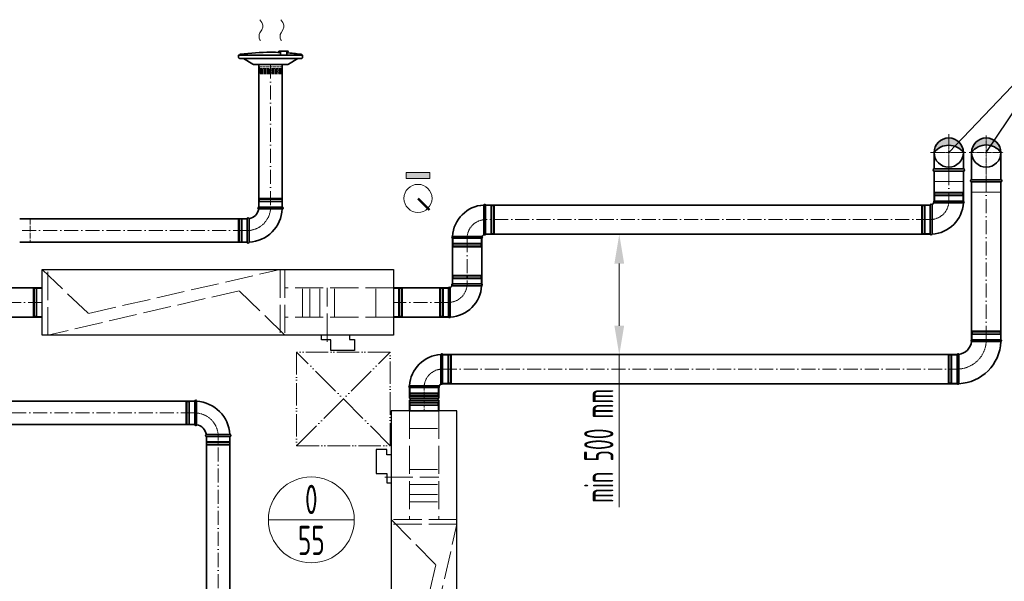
# Model space of a CAD drawing. Header units: millimetres. Extents: x 8221 to 89444, y -105166 to -5578.
# Tile 3 of 118: x 27843 to 32047, y -102661 to -100262. Entities that reach past the tile are written whole.
import ezdxf
from ezdxf.enums import TextEntityAlignment as Align

# ---------------------------------------------------------------- set-up
doc = ezdxf.new("R2010")
doc.units = ezdxf.units.MM
for name, pattern in [('ACAD_ISO02W100', [15, 12, -3]), ('ACAD_ISO05W100', [33, 24, -3, 0, -3, 0, -3]), ('ACAD_ISO10W100', [18, 12, -3, 0, -3]), ('phl_thick', [0])]:
    doc.linetypes.add(name, pattern=pattern)
for name, color, linetype, lineweight in [('UT_KOTY - DIMENZE', 7, 'Continuous', 5), ('VZT_01 SUP (PŘÍVOD) - OBRYS', 5, 'Continuous', 35), ('VZT_02 SUP (PŘÍVOD) - OSA', 5, 'ACAD_ISO10W100', 5), ('VZT_05 ETA (ODVOD) - OBRYS', 6, 'Continuous', 35), ('VZT_06 ETA (ODVOD) - OSA', 6, 'ACAD_ISO10W100', 5), ('VZT_21 ZAŘÍZENÍ - OBRYS', 1, 'Continuous', 30), ('VZT_22 ZAŘÍZENÍ - DETAIL', 8, 'Continuous', 5), ('VZT_30 DISTRIBUČNÍ PRVKY - OBRYS', 1, 'Continuous', 35), ('VZT_52 POPIS - DISTRIBUCE', 7, 'Continuous', 5), ('VZT_60_KOTY - DIMENZE', 7, 'Continuous', 5), ('VZT_KOTY - DIMENZE', 7, 'Continuous', 5), ('VZT_POPIS - OBECNE', 7, 'Continuous', 5), ('VZT_POŽADAVKY NA STAVBU - PODHLEDY', 4, 'ACAD_ISO05W100', 5)]:
    doc.layers.add(name, color=color, linetype=linetype, lineweight=lineweight)
for name, color, linetype, lineweight, plot in [('VZT_03 SUP (PŘÍVOD) - NETISK', 8, 'ACAD_ISO02W100', 5, False), ('VZT_07 ETA (ODVOD) - NETISK', 8, 'ACAD_ISO02W100', 5, False), ('VZT_34 DISTRIBUČNÍ PRVKY - NETISK', 8, 'ACAD_ISO02W100', 5, False), ('VZT_39 TLUMIČE HLUKU - NETISK', 8, 'ACAD_ISO02W100', 5, False)]:
    doc.layers.add(name, color=color, linetype=linetype, lineweight=lineweight, plot=plot)
doc.styles.add('EVORA_125', font='isocp.shx', dxfattribs={"width": 0.6, "height": 125})
doc.styles.add('ISOCP 2.5', font='isocp.shx', dxfattribs={"width": 0.6, "height": 2.5})
doc.styles.add('JS', font='isocp.shx', dxfattribs={"width": 0.6, "height": 125})

msp = doc.modelspace()

# ---------------------------------------------------------------- hatches: boundary and pattern name
at = {"layer": 'VZT_01 SUP (PŘÍVOD) - OBRYS'}
h = msp.add_hatch(color=256, dxfattribs=at)
h.dxf.hatch_style = 1
h.paths.add_polyline_path([(31747, -100829.4, -0.233094), (31809.2, -100798.4), (31809.1, -100766.9, 0.412533)])
h.paths.add_polyline_path([(31809.5, -100766.9, 0.001435), (31809.1, -100766.9), (31809.2, -100798.4, -0.235167), (31872, -100829.4, 0.414214)])
at = {"layer": 'VZT_05 ETA (ODVOD) - OBRYS'}
h = msp.add_hatch(color=256, dxfattribs=at)
h.dxf.hatch_style = 1
h.paths.add_polyline_path([(31907, -100829.4, -0.242708), (31969.5, -100797.1), (31969.5, -100766.9, 0.414214)])
h.paths.add_polyline_path([(31969.5, -100766.9), (31969.5, -100797.1, -0.242708), (32032, -100829.4, 0.414214)])
at = {"layer": 'VZT_POPIS - OBECNE'}
h = msp.add_hatch(color=256, dxfattribs=at)
h.dxf.hatch_style = 1
h.paths.add_polyline_path([(29593.4, -100915.3), (29493.4, -100915.3), (29493.4, -100940.3), (29593.4, -100940.3)])

# ---------------------------------------------------------------- linework, layer by layer
at = {"color": 0, "lineweight": 13}
for p, q in [((28868.5, -100262.2), (28876.5, -100274.1)), ((28958.5, -100262.2), (28966.5, -100274.1)), ((28876.9, -100305.1), (28868.7, -100318)), ((28966.9, -100305.1), (28958.7, -100318))]:
    msp.add_line(p, q, dxfattribs=at)
at = {"lineweight": 13}
for p, q in [((28868.6, -100348.2), (28870.5, -100351.2)), ((28958.6, -100348.2), (28960.5, -100351.2))]:
    msp.add_line(p, q, dxfattribs=at)
at = {"color": 0, "lineweight": 13}
for centre, start_param, end_param in [((28867.3, -100289.7), 3.908129, 5.516649), ((28957.3, -100289.7), 3.908129, 5.516649), ((28878.2, -100333.4), 0.766537, 2.320574), ((28968.2, -100333.4), 0.766537, 2.320574)]:
    msp.add_ellipse(centre, major_axis=(-0.3, 21.5), ratio=0.625, start_param=start_param, end_param=end_param, dxfattribs=at)
at = {"layer": 'UT_KOTY - DIMENZE'}
for p, q in [((30402.8, -101303.6), (30402.8, -101569.3)), ((30402.8, -101694.3), (30402.8, -102344.5))]:
    msp.add_line(p, q, dxfattribs=at)
for points in [[(30382, -101303.6), (30423.6, -101303.6), (30402.8, -101178.6)], [(30382, -101569.3), (30423.6, -101569.3), (30402.8, -101694.3)]]:
    msp.add_solid(points, dxfattribs=at)
at = {"layer": 'VZT_01 SUP (PŘÍVOD) - OBRYS'}
for p, q in [((31747, -101036.6), (31872, -101036.6)), ((31747, -101044.3), (31872, -101044.3)), ((28864.2, -101062.6), (28964.2, -101062.6)), ((28964.2, -101070.6), (28914.1, -101070.6)), ((29824.5, -101178.6), (29824.5, -101053.6)), ((29832.2, -101178.6), (29832.2, -101053.6)), ((31730.5, -101053.1), (31730.5, -101178.1)), ((31738.1, -101053.1), (31738.1, -101178.1)), ((28814.2, -101212.6), (28814.2, -101112.6)), ((28822.2, -101212.6), (28822.2, -101162.4)), ((29815.7, -101187.4), (29690.7, -101187.4)), ((29815.7, -101195.1), (29690.7, -101195.1)), ((29673.9, -101407.1), (29673.9, -101532.1)), ((29681.5, -101407.1), (29681.5, -101532.1)), ((29690.4, -101390.6), (29815.4, -101390.6)), ((29690.4, -101398.2), (29815.4, -101398.2))]:
    msp.add_line(p, q, dxfattribs=at)
for points in [[(28864.2, -101062.6), (28864.2, -100453.3)], [(28964.2, -101062.6), (28964.2, -100453.3)], [(31747, -100899.4), (31747, -100829.4)], [(31872, -100899.4), (31872, -100829.4)], [(31872, -100899.4), (31747, -100899.4)], [(31747, -101036.6), (31747, -100908.4)], [(31872, -100908.4), (31747, -100908.4)], [(31872, -101036.6), (31872, -100908.4)], [(29832.2, -101053.6), (31730.5, -101053.6)], [(27843.1, -101112.6), (28814.2, -101112.6)], [(27843.1, -101212.6), (28814.2, -101212.6)], [(29690.7, -101397.5), (29690.7, -101195.1)], [(29815.7, -101397.5), (29815.7, -101195.1)], [(29832.2, -101178.6), (31730.5, -101178.6)], [(27214.2, -101407.1), (27938.9, -101407.1)], [(29438.9, -101407.1), (29673.9, -101407.1)], [(27214.2, -101532.1), (27938.9, -101532.1)], [(29438.9, -101532.1), (29673.9, -101532.1)]]:
    msp.add_lwpolyline(points, dxfattribs=at)
msp.add_circle((31809.5, -100829.4), 62.5, dxfattribs=at)
for centre, radius, start, end in [((31809.5, -100829.4), 62.5, 0, 180), ((31809.5, -100876.9), 78.6, 37.2907, 142.7093), ((31809.5, -100829.4), 62.5, 180, 0), ((31747, -100903.9), 4.5, 90, 270), ((31872, -100903.9), 4.5, 270, 90), ((31730.5, -101036.6), 16.5, 293.8093, 336.1907), ((31730.5, -101036.6), 141.5, 273.1369, 356.8631), ((31748.6, -101040.5), 4.17, 113.4678, 246.5322), ((31870.3, -101040.5), 4.17, 290.3309, 66.5322), ((28814.2, -101062.6), 50, 279.1478, 350.8522), ((28814.2, -101062.6), 150, 273.0572, 356.9428), ((28864.2, -101066.6), 4, 90, 260.8522), ((28964.2, -101066.6), 4, 270, 90), ((29832.2, -101195.1), 141.5, 93.1369, 176.8631), ((29828.4, -101055.2), 4.17, 23.4678, 159.6691), ((31734.3, -101054.8), 4.17, 23.4678, 156.5322), ((28818.2, -101112.6), 4, 9.1478, 180), ((28818.2, -101212.6), 4, 180, 0), ((29692.3, -101191.3), 4.17, 110.3309, 246.5322), ((29814, -101191.3), 4.17, 293.4678, 66.5322), ((29832.2, -101195.1), 16.5, 113.8093, 156.1907), ((29828.4, -101176.9), 4.17, 203.4678, 336.5322), ((31734.3, -101176.5), 4.17, 203.4678, 339.6691), ((29677.7, -101408.8), 4.17, 23.4678, 156.5322), ((29673.9, -101390.6), 16.5, 293.8093, 336.1907), ((29673.9, -101390.6), 141.5, 273.1369, 356.8631), ((29692.1, -101394.4), 4.17, 113.4678, 246.5322), ((29813.7, -101394.4), 4.17, 290.3309, 66.5322), ((29677.7, -101530.4), 4.17, 203.4678, 339.6691)]:
    msp.add_arc(centre, radius, start, end, dxfattribs=at)
for points, knots in [([(28863.6, -101070.5), (28863.6, -101070.5), (28864.7, -101070.5), (28869.2, -101070.6), (28872.7, -101070.6), (28881.5, -101070.6), (28886.9, -101070.6), (28898.8, -101070.6), (28905.3, -101070.6), (28912.6, -101070.6), (28913.3, -101070.6), (28914.1, -101070.6)], [157.874915, 157.874915, 157.874915, 157.874915, 176.103874, 176.103874, 195.460379, 195.460379, 215.101284, 215.101284, 234.82164, 234.82164, 237.034743, 237.034743, 237.034743, 237.034743]), ([(28822.2, -101162.4), (28822.2, -101156.1), (28822.2, -101149.8), (28822.2, -101137.7), (28822.2, -101132.1), (28822.2, -101122.6), (28822.2, -101118.8), (28822.2, -101113.5), (28822.2, -101112.1), (28822.2, -101112), (28822.2, -101112), (28822.2, -101112)], [78.71119, 78.71119, 78.71119, 78.71119, 97.804615, 97.804615, 117.523893, 117.523893, 137.264303, 137.264303, 156.831737, 156.831737, 157.874915, 157.874915, 157.874915, 157.874915])]:
    msp.add_open_spline(points, degree=3, knots=knots, dxfattribs=at)
at = {"layer": 'VZT_02 SUP (PŘÍVOD) - OSA', "ltscale": 5}
for points in [[(28914.2, -100453.3), (28914.2, -101062.6)], [(31809.5, -100751.2), (31809.5, -100907.5)], [(31731.3, -100829.4), (31887.6, -100829.4)], [(31809.5, -100908.4), (31809.5, -101036.6)], [(31730.5, -101116.1), (29832.2, -101116.1)], [(28814.2, -101162.6), (27843.1, -101162.6)], [(29753.2, -101195.1), (29753.2, -101397.5)], [(27938.9, -101469.6), (27214.2, -101469.6)], [(29673.9, -101469.6), (29438.9, -101469.6)]]:
    msp.add_lwpolyline(points, dxfattribs=at)
at = {"layer": 'VZT_02 SUP (PŘÍVOD) - OSA', "ltscale": 0.3}
for points in [[(31809.5, -100756.9), (31809.5, -100829.4)], [(31809.5, -100829.4), (31737, -100829.4)], [(31809.5, -100829.4), (31809.5, -100908.4)], [(31882, -100829.4), (31809.5, -100829.4)]]:
    msp.add_lwpolyline(points, dxfattribs=at)
for points in [[(31730.5, -101115.6), (31730.5, -101115.6, 0.414214), (31809.5, -101036.6), (31809.5, -101036.6)], [(28914.2, -101062.6), (28914.2, -101062.6, -0.414214), (28814.2, -101162.6), (28814.2, -101162.6)], [(29832.2, -101116.1), (29832.2, -101116.1, 0.414214), (29753.2, -101195.1), (29753.2, -101195.1)], [(29673.9, -101469.6), (29673.9, -101469.6, 0.414214), (29752.9, -101390.6), (29752.9, -101390.6)]]:
    msp.add_lwpolyline(points, format="xyb", dxfattribs=at)
at = {"layer": 'VZT_03 SUP (PŘÍVOD) - NETISK', "ltscale": 0.4}
for p, q in [((31748.5, -101003.1), (31870.5, -101003.1)), ((31748.5, -101003.6), (31748.5, -101003.1)), ((31748.5, -101003.6), (31870.5, -101003.6)), ((31749.5, -100998.6), (31869.5, -100998.6)), ((31749.5, -101002.6), (31749.5, -100998.6)), ((31749.5, -101002.6), (31869.5, -101002.6)), ((31750.5, -101003.1), (31750.5, -101002.6)), ((31750.5, -101010.6), (31750.5, -101003.6)), ((31868.5, -101003.1), (31868.5, -101002.6)), ((31868.5, -101010.6), (31868.5, -101003.6)), ((31869.5, -101002.6), (31869.5, -100998.6)), ((31870.5, -101003.6), (31870.5, -101003.1)), ((28964.2, -101029.1), (28864.2, -101029.1)), ((28864.2, -101029.1), (28864.2, -101029.6)), ((28964.2, -101029.6), (28864.2, -101029.6)), ((28964.2, -101036.6), (28864.2, -101036.6)), ((28864.2, -101036.6), (28864.2, -101037.1)), ((28964.2, -101037.1), (28864.2, -101037.1)), ((28963.2, -101024.6), (28865.2, -101024.6)), ((28865.2, -101024.6), (28865.2, -101028.6)), ((28963.2, -101028.6), (28865.2, -101028.6)), ((28963.2, -101040.6), (28865.2, -101040.6)), ((28865.2, -101040.6), (28865.2, -101062.6)), ((28866.2, -101028.6), (28866.2, -101029.1)), ((28866.2, -101029.6), (28866.2, -101036.6)), ((28866.2, -101037.1), (28866.2, -101040.6)), ((28962.2, -101028.6), (28962.2, -101029.1)), ((28962.2, -101029.6), (28962.2, -101036.6)), ((28962.2, -101037.1), (28962.2, -101040.6)), ((28963.2, -101024.6), (28963.2, -101028.6)), ((28963.2, -101040.6), (28963.2, -101062.6)), ((28964.2, -101029.1), (28964.2, -101029.6)), ((28964.2, -101036.6), (28964.2, -101037.1)), ((31748.5, -101010.6), (31870.5, -101010.6)), ((31748.5, -101011.1), (31748.5, -101010.6)), ((31748.5, -101011.1), (31870.5, -101011.1)), ((31749.5, -101014.6), (31869.5, -101014.6)), ((31749.5, -101036.6), (31749.5, -101014.6)), ((31750.5, -101014.6), (31750.5, -101011.1)), ((31868.5, -101014.6), (31868.5, -101011.1)), ((31869.5, -101036.6), (31869.5, -101014.6)), ((31870.5, -101011.1), (31870.5, -101010.6)), ((29854.2, -101056.1), (29832.2, -101056.1)), ((29854.2, -101176.1), (29854.2, -101056.1)), ((29857.7, -101057.1), (29854.2, -101057.1)), ((29857.7, -101177.1), (29857.7, -101055.1)), ((29858.2, -101055.1), (29857.7, -101055.1)), ((29858.2, -101177.1), (29858.2, -101055.1)), ((29865.2, -101057.1), (29858.2, -101057.1)), ((29865.2, -101177.1), (29865.2, -101055.1)), ((29865.7, -101055.1), (29865.2, -101055.1)), ((29865.7, -101177.1), (29865.7, -101055.1)), ((29866.2, -101057.1), (29865.7, -101057.1)), ((29866.2, -101176.1), (29866.2, -101056.1)), ((29870.2, -101056.1), (29866.2, -101056.1)), ((29870.2, -101176.1), (29870.2, -101056.1)), ((31692.5, -101055.6), (31692.5, -101175.6)), ((31692.5, -101055.6), (31696.5, -101055.6)), ((31696.5, -101055.6), (31696.5, -101175.6)), ((31696.5, -101056.6), (31697, -101056.6)), ((31697, -101054.6), (31697, -101176.6)), ((31697, -101054.6), (31697.5, -101054.6)), ((31697.5, -101054.6), (31697.5, -101176.6)), ((31697.5, -101056.6), (31704.5, -101056.6)), ((31704.5, -101054.6), (31704.5, -101176.6)), ((31704.5, -101054.6), (31705, -101054.6)), ((31705, -101054.6), (31705, -101176.6)), ((31705, -101056.6), (31708.5, -101056.6)), ((31708.5, -101055.6), (31708.5, -101175.6)), ((31708.5, -101055.6), (31730.5, -101055.6)), ((28776.2, -101211.6), (28776.2, -101113.6)), ((28780.2, -101113.6), (28776.2, -101113.6)), ((28780.2, -101211.6), (28780.2, -101113.6)), ((28780.7, -101114.6), (28780.2, -101114.6)), ((28780.7, -101212.6), (28780.7, -101112.6)), ((28781.2, -101112.6), (28780.7, -101112.6)), ((28781.2, -101212.6), (28781.2, -101112.6)), ((28788.2, -101114.6), (28781.2, -101114.6)), ((28788.2, -101212.6), (28788.2, -101112.6)), ((28788.7, -101112.6), (28788.2, -101112.6)), ((28788.7, -101212.6), (28788.7, -101112.6)), ((28792.2, -101114.6), (28788.7, -101114.6)), ((28792.2, -101211.6), (28792.2, -101113.6)), ((28814.2, -101113.6), (28792.2, -101113.6)), ((29854.2, -101176.1), (29832.2, -101176.1)), ((29857.7, -101175.1), (29854.2, -101175.1)), ((29865.2, -101175.1), (29858.2, -101175.1)), ((29866.2, -101175.1), (29865.7, -101175.1)), ((29870.2, -101176.1), (29866.2, -101176.1)), ((31692.5, -101175.6), (31696.5, -101175.6)), ((31696.5, -101174.6), (31697, -101174.6)), ((31697.5, -101174.6), (31704.5, -101174.6)), ((31705, -101174.6), (31708.5, -101174.6)), ((31708.5, -101175.6), (31730.5, -101175.6)), ((28780.2, -101211.6), (28776.2, -101211.6)), ((28780.7, -101210.6), (28780.2, -101210.6)), ((28781.2, -101212.6), (28780.7, -101212.6)), ((28788.2, -101210.6), (28781.2, -101210.6)), ((28788.7, -101212.6), (28788.2, -101212.6)), ((28792.2, -101210.6), (28788.7, -101210.6)), ((28814.2, -101211.6), (28792.2, -101211.6)), ((29693.2, -101195.1), (29693.2, -101217.1)), ((29813.2, -101217.1), (29693.2, -101217.1)), ((29694.2, -101217.1), (29694.2, -101220.6)), ((29812.2, -101217.1), (29812.2, -101220.6)), ((29813.2, -101195.1), (29813.2, -101217.1)), ((29858.2, -101177.1), (29857.7, -101177.1)), ((29865.7, -101177.1), (29865.2, -101177.1)), ((31697, -101176.6), (31697.5, -101176.6)), ((31704.5, -101176.6), (31705, -101176.6)), ((29814.2, -101220.6), (29692.2, -101220.6)), ((29692.2, -101220.6), (29692.2, -101221.1)), ((29814.2, -101221.1), (29692.2, -101221.1)), ((29814.2, -101228.1), (29692.2, -101228.1)), ((29692.2, -101228.1), (29692.2, -101228.6)), ((29814.2, -101228.6), (29692.2, -101228.6)), ((29813.2, -101229.1), (29693.2, -101229.1)), ((29693.2, -101229.1), (29693.2, -101233.1)), ((29813.2, -101233.1), (29693.2, -101233.1)), ((29694.2, -101221.1), (29694.2, -101228.1)), ((29694.2, -101228.6), (29694.2, -101229.1)), ((29812.2, -101221.1), (29812.2, -101228.1)), ((29812.2, -101228.6), (29812.2, -101229.1)), ((29813.2, -101229.1), (29813.2, -101233.1)), ((29814.2, -101220.6), (29814.2, -101221.1)), ((29814.2, -101228.1), (29814.2, -101228.6)), ((29691.9, -101357.1), (29813.9, -101357.1)), ((29691.9, -101357.6), (29691.9, -101357.1)), ((29691.9, -101357.6), (29813.9, -101357.6)), ((29691.9, -101364.6), (29813.9, -101364.6)), ((29691.9, -101365.1), (29691.9, -101364.6)), ((29691.9, -101365.1), (29813.9, -101365.1)), ((29692.9, -101352.6), (29812.9, -101352.6)), ((29692.9, -101356.6), (29692.9, -101352.6)), ((29692.9, -101356.6), (29812.9, -101356.6)), ((29692.9, -101368.6), (29812.9, -101368.6)), ((29692.9, -101390.6), (29692.9, -101368.6)), ((29693.9, -101357.1), (29693.9, -101356.6)), ((29693.9, -101364.6), (29693.9, -101357.6)), ((29693.9, -101368.6), (29693.9, -101365.1)), ((29811.9, -101357.1), (29811.9, -101356.6)), ((29811.9, -101364.6), (29811.9, -101357.6)), ((29811.9, -101368.6), (29811.9, -101365.1)), ((29812.9, -101356.6), (29812.9, -101352.6)), ((29812.9, -101390.6), (29812.9, -101368.6)), ((29813.9, -101357.6), (29813.9, -101357.1)), ((29813.9, -101365.1), (29813.9, -101364.6)), ((29635.9, -101409.6), (29635.9, -101529.6)), ((29635.9, -101409.6), (29639.9, -101409.6)), ((29639.9, -101409.6), (29639.9, -101529.6)), ((29639.9, -101410.6), (29640.4, -101410.6)), ((29640.4, -101408.6), (29640.4, -101530.6)), ((29640.4, -101408.6), (29640.9, -101408.6)), ((29640.9, -101408.6), (29640.9, -101530.6)), ((29640.9, -101410.6), (29647.9, -101410.6)), ((29647.9, -101408.6), (29647.9, -101530.6)), ((29647.9, -101408.6), (29648.4, -101408.6)), ((29648.4, -101408.6), (29648.4, -101530.6)), ((29648.4, -101410.6), (29651.9, -101410.6)), ((29651.9, -101409.6), (29651.9, -101529.6)), ((29651.9, -101409.6), (29673.9, -101409.6)), ((29635.9, -101529.6), (29639.9, -101529.6)), ((29639.9, -101528.6), (29640.4, -101528.6)), ((29640.4, -101530.6), (29640.9, -101530.6)), ((29640.9, -101528.6), (29647.9, -101528.6)), ((29647.9, -101530.6), (29648.4, -101530.6)), ((29648.4, -101528.6), (29651.9, -101528.6)), ((29651.9, -101529.6), (29673.9, -101529.6))]:
    msp.add_line(p, q, dxfattribs=at)
msp.add_lwpolyline([(31872, -100908.4), (31872, -100953.4), (31747, -100953.4), (31747, -100908.4)], dxfattribs=at)
at = {"layer": 'VZT_05 ETA (ODVOD) - OBRYS'}
for p, q in [((32032.1, -101629.2), (31907.1, -101629.2)), ((29640.9, -101816.7), (29640.9, -101691.7)), ((29648.6, -101816.7), (29648.6, -101691.7)), ((31844.6, -101691.7), (31844.6, -101816.7)), ((29632.1, -101825.5), (29507.1, -101825.5)), ((29632.1, -101833.2), (29507.1, -101833.2)), ((29507.1, -101833.2), (29507.1, -101878.7)), ((29632.1, -101833.2), (29507.1, -101833.2)), ((29632.1, -101833.2), (29632.1, -101878.7)), ((29632.1, -101878.7), (29507.1, -101878.7)), ((29632.1, -101886.7), (29507.1, -101886.7)), ((29507.1, -101886.7), (29507.1, -101932.2)), ((29632.1, -101886.7), (29632.1, -101932.2)), ((28590.6, -101891.6), (28590.6, -101991.6)), ((28598.6, -101891.6), (28598.6, -101941.8)), ((29632.1, -101932.2), (29507.1, -101932.2)), ((28640.6, -102041.6), (28740.6, -102041.6)), ((28740.6, -102033.6), (28690.4, -102033.6))]:
    msp.add_line(p, q, dxfattribs=at)
for points in [[(31907, -100945.4), (31907, -100829.4)], [(32032, -100945.4), (32032, -100829.4)], [(31907, -100945.4), (32032, -100945.4)], [(31907, -100953.9), (31907, -101629.1)], [(31907, -100954.4), (32032, -100954.4)], [(32032, -100953.9), (32032, -101629.1)], [(31844.6, -101691.7), (29648.6, -101691.7)], [(31844.6, -101816.7), (29648.6, -101816.7)], [(28590.6, -101891.3), (27630.7, -101891.3)], [(28590.6, -101991.3), (27630.7, -101991.3)], [(28640.6, -102041.1), (28640.6, -103590.7)], [(28740.6, -102041.1), (28740.6, -103590.7)]]:
    msp.add_lwpolyline(points, dxfattribs=at)
msp.add_circle((31969.5, -100829.4), 62.5, dxfattribs=at)
for centre, radius, start, end in [((31969.5, -100873.8), 76.7, 35.4307, 144.5693), ((31907, -100949.9), 4.5, 90, 270), ((32032, -100949.9), 4.5, 270, 90), ((31844.6, -101629.2), 62.5, 276.8302, 353.1698), ((31844.6, -101629.2), 187.5, 272.3607, 357.6393), ((31908.8, -101633), 4.17, 113.4678, 239.7019), ((32030.4, -101633), 4.17, 291.1072, 66.5322), ((29648.6, -101833.2), 141.5, 93.1369, 176.8631), ((29644.8, -101693.3), 4.17, 23.4678, 159.6691), ((31848.4, -101693.3), 4.17, 30.2981, 156.5322), ((29508.7, -101829.3), 4.17, 110.3309, 246.5322), ((29630.4, -101829.3), 4.17, 293.4678, 66.5322), ((29648.6, -101833.2), 16.5, 113.8093, 156.1907), ((29644.8, -101815), 4.17, 203.4678, 336.5322), ((31848.4, -101815), 4.17, 203.4678, 338.8928), ((28594.6, -101891.6), 4, 0, 180), ((29507.1, -101882.7), 4, 270, 90), ((29632.1, -101882.7), 4, 90, 270), ((28590.6, -102041.6), 150, 3.0572, 86.9428), ((28594.6, -101991.6), 4, 180, 350.8522), ((28590.6, -102041.6), 50, 9.1478, 80.8522), ((28640.6, -102037.6), 4, 99.1478, 270), ((28740.6, -102037.6), 4, 270, 90)]:
    msp.add_arc(centre, radius, start, end, dxfattribs=at)
for points, knots in [([(31906.7, -101636.6), (31906.7, -101636.6), (31906.7, -101636.6), (31907, -101636.6), (31907.4, -101636.6), (31908.4, -101636.6), (31909.2, -101636.6), (31912.3, -101636.6), (31915.5, -101636.7), (31924.4, -101636.7), (31930.6, -101636.7), (31944.7, -101636.8), (31952.5, -101636.8), (31968.7, -101636.8), (31976.9, -101636.8), (31992.8, -101636.9), (32000.3, -101636.9), (32013.5, -101636.9), (32019, -101636.9), (32026, -101636.9), (32028.2, -101636.9), (32031.2, -101636.9), (32031.9, -101636.9), (32031.9, -101636.9)], [197.067977, 197.067977, 197.067977, 197.067977, 201.792196, 201.792196, 209.190204, 209.190204, 218.040239, 218.040239, 237.760854, 237.760854, 262.206108, 262.206108, 286.831239, 286.831239, 311.323072, 311.323072, 335.946087, 335.946087, 360.704397, 360.704397, 377.088273, 377.088273, 394.105327, 394.105327, 394.105327, 394.105327]), ([(31852, -101691.2), (31852, -101691.2), (31852, -101692.8), (31852.1, -101698.9), (31852.1, -101703.4), (31852.2, -101714.8), (31852.2, -101721.6), (31852.2, -101736.6), (31852.2, -101744.7), (31852.3, -101761.1), (31852.3, -101769.2), (31852.3, -101784.4), (31852.3, -101791.3), (31852.3, -101803.1), (31852.3, -101807.8), (31852.3, -101814.4), (31852.3, -101816.3), (31852.3, -101816.5), (31852.3, -101816.5), (31852.3, -101816.5)], [0, 0, 0, 0, 24.235852, 24.235852, 48.531845, 48.531845, 73.024415, 73.024415, 97.570898, 97.570898, 122.078339, 122.078339, 146.53579, 146.53579, 170.957495, 170.957495, 195.359468, 195.359468, 197.168246, 197.168246, 197.168246, 197.168246]), ([(28598.6, -101941.8), (28598.6, -101948.2), (28598.6, -101954.5), (28598.5, -101966.5), (28598.5, -101972.1), (28598.5, -101981.6), (28598.5, -101985.4), (28598.5, -101990.7), (28598.5, -101992.1), (28598.5, -101992.3), (28598.5, -101992.3), (28598.5, -101992.3)], [78.71119, 78.71119, 78.71119, 78.71119, 97.804615, 97.804615, 117.523893, 117.523893, 137.264303, 137.264303, 156.831737, 156.831737, 157.874915, 157.874915, 157.874915, 157.874915]), ([(28639.9, -102033.7), (28639.9, -102033.7), (28641, -102033.7), (28645.5, -102033.7), (28649, -102033.7), (28657.9, -102033.7), (28663.2, -102033.7), (28675.2, -102033.6), (28681.6, -102033.6), (28688.9, -102033.6), (28689.7, -102033.6), (28690.4, -102033.6)], [157.874915, 157.874915, 157.874915, 157.874915, 176.103874, 176.103874, 195.460379, 195.460379, 215.101284, 215.101284, 234.82164, 234.82164, 237.034743, 237.034743, 237.034743, 237.034743])]:
    msp.add_open_spline(points, degree=3, knots=knots, dxfattribs=at)
at = {"layer": 'VZT_06 ETA (ODVOD) - OSA', "ltscale": 0.3}
for points in [[(31969.5, -100756.9), (31969.5, -100829.4)], [(31897, -100829.4), (31969.5, -100829.4)], [(31969.5, -100829.4), (31969.5, -100954.4)], [(31969.5, -100829.4), (32042, -100829.4)]]:
    msp.add_lwpolyline(points, dxfattribs=at)
at = {"layer": 'VZT_06 ETA (ODVOD) - OSA', "ltscale": 5}
for points in [[(31969.5, -101629.1), (31969.5, -100953.9)], [(29648.6, -101754.2), (31844.6, -101754.2)], [(27630.7, -101941.3), (28590.6, -101941.3)], [(28690.6, -103590.7), (28690.6, -102041.1)]]:
    msp.add_lwpolyline(points, dxfattribs=at)
at = {"layer": 'VZT_06 ETA (ODVOD) - OSA', "ltscale": 0.3}
for points in [[(31844.6, -101754.2), (31844.6, -101754.2, 0.414214), (31969.6, -101629.2), (31969.6, -101629.2)], [(29648.6, -101754.2), (29648.6, -101754.2, 0.414214), (29569.6, -101833.2), (29569.6, -101833.2)], [(28690.6, -102041.6), (28690.6, -102041.6, 0.414214), (28590.6, -101941.6), (28590.6, -101941.6)]]:
    msp.add_lwpolyline(points, format="xyb", dxfattribs=at)
at = {"layer": 'VZT_06 ETA (ODVOD) - OSA'}
msp.add_lwpolyline([(29569.6, -101833.2), (29569.6, -101932.2)], dxfattribs=at)
at = {"layer": 'VZT_07 ETA (ODVOD) - NETISK', "ltscale": 0.4}
for p, q in [((27900.9, -101409.6), (27900.9, -101529.6)), ((27904.9, -101409.6), (27900.9, -101409.6)), ((27904.9, -101409.6), (27904.9, -101529.6)), ((27905.4, -101410.6), (27904.9, -101410.6)), ((27905.4, -101408.6), (27905.4, -101530.6)), ((27905.9, -101408.6), (27905.4, -101408.6)), ((27905.9, -101408.6), (27905.9, -101530.6)), ((27912.9, -101410.6), (27905.9, -101410.6)), ((27912.9, -101408.6), (27912.9, -101530.6)), ((27913.4, -101408.6), (27912.9, -101408.6)), ((27913.4, -101408.6), (27913.4, -101530.6)), ((27916.9, -101410.6), (27913.4, -101410.6)), ((27916.9, -101409.6), (27916.9, -101529.6)), ((27938.9, -101409.6), (27916.9, -101409.6)), ((29438.9, -101409.6), (29460.9, -101409.6)), ((29460.9, -101409.6), (29460.9, -101529.6)), ((29460.9, -101410.6), (29464.4, -101410.6)), ((29464.4, -101408.6), (29464.4, -101530.6)), ((29464.4, -101408.6), (29464.9, -101408.6)), ((29464.9, -101408.6), (29464.9, -101530.6)), ((29464.9, -101410.6), (29471.9, -101410.6)), ((29471.9, -101408.6), (29471.9, -101530.6)), ((29471.9, -101408.6), (29472.4, -101408.6)), ((29472.4, -101408.6), (29472.4, -101530.6)), ((29472.4, -101410.6), (29472.9, -101410.6)), ((29472.9, -101409.6), (29472.9, -101529.6)), ((29472.9, -101409.6), (29476.9, -101409.6)), ((29476.9, -101409.6), (29476.9, -101529.6)), ((27904.9, -101529.6), (27900.9, -101529.6)), ((27905.4, -101528.6), (27904.9, -101528.6)), ((27905.9, -101530.6), (27905.4, -101530.6)), ((27912.9, -101528.6), (27905.9, -101528.6)), ((27913.4, -101530.6), (27912.9, -101530.6)), ((27916.9, -101528.6), (27913.4, -101528.6)), ((27938.9, -101529.6), (27916.9, -101529.6)), ((29438.9, -101529.6), (29460.9, -101529.6)), ((29460.9, -101528.6), (29464.4, -101528.6)), ((29464.4, -101530.6), (29464.9, -101530.6)), ((29464.9, -101528.6), (29471.9, -101528.6)), ((29471.9, -101530.6), (29472.4, -101530.6)), ((29472.4, -101528.6), (29472.9, -101528.6)), ((29472.9, -101529.6), (29476.9, -101529.6)), ((32030.6, -101595.7), (31908.6, -101595.7)), ((31908.6, -101596.2), (31908.6, -101595.7)), ((32030.6, -101596.2), (31908.6, -101596.2)), ((32029.6, -101591.2), (31909.6, -101591.2)), ((31909.6, -101595.2), (31909.6, -101591.2)), ((32029.6, -101595.2), (31909.6, -101595.2)), ((31910.6, -101595.7), (31910.6, -101595.2)), ((31910.6, -101603.2), (31910.6, -101596.2)), ((32028.6, -101595.7), (32028.6, -101595.2)), ((32028.6, -101603.2), (32028.6, -101596.2)), ((32029.6, -101595.2), (32029.6, -101591.2)), ((32030.6, -101596.2), (32030.6, -101595.7)), ((32030.6, -101603.2), (31908.6, -101603.2)), ((31908.6, -101603.7), (31908.6, -101603.2)), ((32030.6, -101603.7), (31908.6, -101603.7)), ((32029.6, -101607.2), (31909.6, -101607.2)), ((31909.6, -101629.2), (31909.6, -101607.2)), ((31910.6, -101607.2), (31910.6, -101603.7)), ((32028.6, -101607.2), (32028.6, -101603.7)), ((32029.6, -101629.2), (32029.6, -101607.2)), ((32030.6, -101603.7), (32030.6, -101603.2)), ((29670.6, -101694.2), (29648.6, -101694.2)), ((29670.6, -101814.2), (29670.6, -101694.2)), ((29674.1, -101695.2), (29670.6, -101695.2)), ((29674.1, -101815.2), (29674.1, -101693.2)), ((29674.6, -101693.2), (29674.1, -101693.2)), ((29674.6, -101815.2), (29674.6, -101693.2)), ((29681.6, -101695.2), (29674.6, -101695.2)), ((29681.6, -101815.2), (29681.6, -101693.2)), ((29682.1, -101693.2), (29681.6, -101693.2)), ((29682.1, -101815.2), (29682.1, -101693.2)), ((29682.6, -101695.2), (29682.1, -101695.2)), ((29682.6, -101814.2), (29682.6, -101694.2)), ((29686.6, -101694.2), (29682.6, -101694.2)), ((29686.6, -101814.2), (29686.6, -101694.2)), ((31806.6, -101694.2), (31806.6, -101814.2)), ((31810.6, -101694.2), (31806.6, -101694.2)), ((31810.6, -101694.2), (31810.6, -101814.2)), ((31811.1, -101695.2), (31810.6, -101695.2)), ((31811.1, -101693.2), (31811.1, -101815.2)), ((31811.6, -101693.2), (31811.1, -101693.2)), ((31811.6, -101693.2), (31811.6, -101815.2)), ((31818.6, -101695.2), (31811.6, -101695.2)), ((31818.6, -101693.2), (31818.6, -101815.2)), ((31819.1, -101693.2), (31818.6, -101693.2)), ((31819.1, -101693.2), (31819.1, -101815.2)), ((31822.6, -101695.2), (31819.1, -101695.2)), ((31822.6, -101694.2), (31822.6, -101814.2)), ((31844.6, -101694.2), (31822.6, -101694.2)), ((29509.6, -101833.2), (29509.6, -101855.2)), ((29629.6, -101833.2), (29629.6, -101855.2)), ((29670.6, -101814.2), (29648.6, -101814.2)), ((29674.1, -101813.2), (29670.6, -101813.2)), ((29674.6, -101815.2), (29674.1, -101815.2)), ((29681.6, -101813.2), (29674.6, -101813.2)), ((29682.1, -101815.2), (29681.6, -101815.2)), ((29682.6, -101813.2), (29682.1, -101813.2)), ((29686.6, -101814.2), (29682.6, -101814.2)), ((31810.6, -101814.2), (31806.6, -101814.2)), ((31811.1, -101813.2), (31810.6, -101813.2)), ((31811.6, -101815.2), (31811.1, -101815.2)), ((31818.6, -101813.2), (31811.6, -101813.2)), ((31819.1, -101815.2), (31818.6, -101815.2)), ((31822.6, -101813.2), (31819.1, -101813.2)), ((31844.6, -101814.2), (31822.6, -101814.2)), ((29630.6, -101858.7), (29508.6, -101858.7)), ((29508.6, -101858.7), (29508.6, -101859.2)), ((29630.6, -101859.2), (29508.6, -101859.2)), ((29630.6, -101866.2), (29508.6, -101866.2)), ((29508.6, -101866.2), (29508.6, -101866.7)), ((29630.6, -101866.7), (29508.6, -101866.7)), ((29629.6, -101855.2), (29509.6, -101855.2)), ((29629.6, -101867.2), (29509.6, -101867.2)), ((29509.6, -101867.2), (29509.6, -101871.2)), ((29629.6, -101871.2), (29509.6, -101871.2)), ((29510.6, -101855.2), (29510.6, -101858.7)), ((29510.6, -101859.2), (29510.6, -101866.2)), ((29510.6, -101866.7), (29510.6, -101867.2)), ((29628.6, -101855.2), (29628.6, -101858.7)), ((29628.6, -101859.2), (29628.6, -101866.2)), ((29628.6, -101866.7), (29628.6, -101867.2)), ((29629.6, -101867.2), (29629.6, -101871.2)), ((29630.6, -101858.7), (29630.6, -101859.2)), ((29630.6, -101866.2), (29630.6, -101866.7)), ((28552.6, -101892.6), (28552.6, -101990.6)), ((28556.6, -101892.6), (28552.6, -101892.6)), ((28556.6, -101892.6), (28556.6, -101990.6)), ((28557.1, -101893.6), (28556.6, -101893.6)), ((28557.1, -101891.6), (28557.1, -101991.6)), ((28557.6, -101891.6), (28557.1, -101891.6)), ((28557.6, -101891.6), (28557.6, -101991.6)), ((28564.6, -101893.6), (28557.6, -101893.6)), ((28564.6, -101891.6), (28564.6, -101991.6)), ((28565.1, -101891.6), (28564.6, -101891.6)), ((28565.1, -101891.6), (28565.1, -101991.6)), ((28568.6, -101893.6), (28565.1, -101893.6)), ((28568.6, -101892.6), (28568.6, -101990.6)), ((28590.6, -101892.6), (28568.6, -101892.6)), ((29630.6, -101898.7), (29508.6, -101898.7)), ((29508.6, -101899.2), (29508.6, -101898.7)), ((29630.6, -101899.2), (29508.6, -101899.2)), ((29630.6, -101906.2), (29508.6, -101906.2)), ((29508.6, -101906.7), (29508.6, -101906.2)), ((29630.6, -101906.7), (29508.6, -101906.7)), ((29629.6, -101894.2), (29509.6, -101894.2)), ((29509.6, -101898.2), (29509.6, -101894.2)), ((29629.6, -101898.2), (29509.6, -101898.2)), ((29629.6, -101910.2), (29509.6, -101910.2)), ((29509.6, -101932.2), (29509.6, -101910.2)), ((29510.6, -101898.7), (29510.6, -101898.2)), ((29510.6, -101906.2), (29510.6, -101899.2)), ((29510.6, -101910.2), (29510.6, -101906.7)), ((29628.6, -101898.7), (29628.6, -101898.2)), ((29628.6, -101906.2), (29628.6, -101899.2)), ((29628.6, -101910.2), (29628.6, -101906.7)), ((29629.6, -101898.2), (29629.6, -101894.2)), ((29629.6, -101932.2), (29629.6, -101910.2)), ((29630.6, -101899.2), (29630.6, -101898.7)), ((29630.6, -101906.7), (29630.6, -101906.2)), ((28556.6, -101990.6), (28552.6, -101990.6)), ((28557.1, -101989.6), (28556.6, -101989.6)), ((28557.6, -101991.6), (28557.1, -101991.6)), ((28564.6, -101989.6), (28557.6, -101989.6)), ((28565.1, -101991.6), (28564.6, -101991.6)), ((28568.6, -101989.6), (28565.1, -101989.6)), ((28590.6, -101990.6), (28568.6, -101990.6)), ((28641.6, -102063.6), (28641.6, -102041.6)), ((28739.6, -102063.6), (28739.6, -102041.6)), ((28740.6, -102067.1), (28640.6, -102067.1)), ((28640.6, -102067.6), (28640.6, -102067.1)), ((28740.6, -102067.6), (28640.6, -102067.6)), ((28740.6, -102074.6), (28640.6, -102074.6)), ((28640.6, -102075.1), (28640.6, -102074.6)), ((28740.6, -102075.1), (28640.6, -102075.1)), ((28739.6, -102063.6), (28641.6, -102063.6)), ((28739.6, -102075.6), (28641.6, -102075.6)), ((28641.6, -102079.6), (28641.6, -102075.6)), ((28739.6, -102079.6), (28641.6, -102079.6)), ((28642.6, -102067.1), (28642.6, -102063.6)), ((28642.6, -102074.6), (28642.6, -102067.6)), ((28642.6, -102075.6), (28642.6, -102075.1)), ((28738.6, -102067.1), (28738.6, -102063.6)), ((28738.6, -102074.6), (28738.6, -102067.6)), ((28738.6, -102075.6), (28738.6, -102075.1)), ((28739.6, -102079.6), (28739.6, -102075.6)), ((28740.6, -102067.6), (28740.6, -102067.1)), ((28740.6, -102075.1), (28740.6, -102074.6))]:
    msp.add_line(p, q, dxfattribs=at)
msp.add_lwpolyline([(31907, -100954.4), (31907, -100999.4), (32032, -100999.4), (32032, -100954.4)], dxfattribs=at)
at = {"layer": 'VZT_21 ZAŘÍZENÍ - OBRYS'}
for points in [[(27938.9, -101329.6), (29438.9, -101329.6), (29438.9, -101609.6), (27938.9, -101609.6)], [(29709.6, -103432.2), (29709.6, -101932.2), (29429.6, -101932.2), (29429.6, -103432.2)]]:
    msp.add_lwpolyline(points, close=True, dxfattribs=at)
for points in [[(29250.5, -101609.6), (29250.5, -101628.2), (29273, -101628.2), (29273, -101674.8), (29171.4, -101674.8), (29171.4, -101629.4), (29131.4, -101629.4), (29131.4, -101609.6)], [(29429.6, -102120.5), (29411, -102120.5), (29411, -102098), (29364.4, -102098), (29364.4, -102199.7), (29409.8, -102199.7), (29409.8, -102239.6), (29429.6, -102239.6)]]:
    msp.add_lwpolyline(points, dxfattribs=at)
at = {"layer": 'VZT_22 ZAŘÍZENÍ - DETAIL', "linetype": 'ACAD_ISO02W100', "lineweight": 5, "ltscale": 10}
for points in [[(27938.9, -101329.6), (28136.3, -101516.8), (28954.5, -101329.6)], [(27962.8, -101609.6), (27962.8, -101329.6)], [(28954.5, -101329.6), (28954.5, -101609.6)], [(28975.1, -101329.6), (28975.1, -101609.6)], [(28975.1, -101609.6), (28780.4, -101419.5), (27962.8, -101609.6)], [(29438.9, -101407.1), (28975.1, -101407.1)], [(29050.6, -101532.1), (29050.6, -101407.1)], [(29081.4, -101532.1), (29081.4, -101407.1)], [(29124.4, -101532.1), (29124.4, -101407.1)], [(29155.3, -101637.2), (29155.3, -101407.1)], [(29187.7, -101532.1), (29187.7, -101407.1)], [(29363.4, -101532.1), (29363.4, -101407.1)], [(29438.9, -101532.1), (28975.1, -101532.1)], [(29507.1, -101932.2), (29507.1, -102395.9)], [(29632.1, -101932.2), (29632.1, -102395.9)], [(29507.1, -102007.6), (29632.1, -102007.6)], [(29507.1, -102183.3), (29632.1, -102183.3)], [(29402, -102215.7), (29632.1, -102215.7)], [(29507.1, -102246.7), (29632.1, -102246.7)], [(29507.1, -102289.7), (29632.1, -102289.7)], [(29507.1, -102320.4), (29632.1, -102320.4)], [(29709.6, -102395.9), (29429.6, -102395.9)], [(29429.6, -102395.9), (29619.7, -102590.6), (29429.6, -103408.2)], [(29709.6, -102416.5), (29429.6, -102416.5)], [(29709.6, -103432.2), (29522.4, -103234.7), (29709.6, -102416.5)]]:
    msp.add_lwpolyline(points, dxfattribs=at)
at = {"layer": 'VZT_30 DISTRIBUČNÍ PRVKY - OBRYS'}
for points in [[(28777.8, -100414.3), (29050.8, -100414.3), (29050.8, -100423.4, -0.414214), (29046.9, -100427.3), (28781.6, -100427.3, -0.414214), (28777.8, -100423.4), (28777.8, -100414.3)], [(28914.3, -100401.2, 0.0327), (28785.7, -100409.8), (28782.7, -100410.3, 0.36397), (28780.3, -100413.2), (28780.3, -100414.3)], [(28914.3, -100401.2, -0.010645), (28956.2, -100402.2, -0.010645)], [(28983.5, -100414.3), (28983.5, -100401.8, -0.267949), (28983.7, -100401.4), (28989.5, -100398.1, 0.267949), (28989.7, -100397.7), (28989.7, -100397.1), (28950, -100397.1), (28950, -100397.7, 0.267949), (28950.3, -100398.1), (28956, -100401.4, -0.267949), (28956.2, -100401.8), (28956.2, -100414.3)], [(28983.5, -100403.7, -0.015115), (29042.8, -100409.8), (29045.8, -100410.3, -0.36397), (29048.3, -100413.2), (29048.3, -100414.3)], [(29030.4, -100427.3), (28990, -100452.7, -0.141374), (28987.9, -100453.3), (28840.6, -100453.3, -0.141374), (28838.5, -100452.7), (28798.2, -100427.3)]]:
    msp.add_lwpolyline(points, format="xyb", dxfattribs=at)
at = {"layer": 'VZT_34 DISTRIBUČNÍ PRVKY - NETISK'}
for points in [[(28865.8, -100453.3), (28865.8, -100463.3), (28962.8, -100463.3), (28962.8, -100453.3)], [(28865.8, -100453.3), (28962.8, -100453.3)], [(28866.8, -100471.1), (28914.3, -100471.1)], [(28868.7, -100473.8), (28914.3, -100473.8)], [(28870.5, -100489.3), (28869.1, -100493.3), (28914.3, -100493.3)], [(28869.6, -100489.1), (28914.3, -100489.1)], [(28870.3, -100477.4), (28914.3, -100477.4)], [(28961.8, -100471.1), (28914.3, -100471.1)], [(28959.8, -100473.8), (28914.3, -100473.8)], [(28958.2, -100477.4), (28914.3, -100477.4)], [(28958.9, -100489.1), (28914.3, -100489.1)], [(28958, -100489.3), (28959.4, -100493.3), (28914.3, -100493.3)]]:
    msp.add_lwpolyline(points, dxfattribs=at)
for points in [[(28862.1, -100483.1), (28868.1, -100481.7, -0.058981), (28868.7, -100481.6), (28914.3, -100481.6)], [(28862.1, -100483.1), (28867.9, -100484.6, 0.060863), (28868.5, -100484.6), (28914.3, -100484.6)], [(28866.8, -100463.3), (28866.8, -100471.1, 0.291473), (28868.3, -100473.5, 0.291473)], [(28966.4, -100483.1), (28960.4, -100481.7, 0.058981), (28959.8, -100481.6), (28914.3, -100481.6)], [(28966.4, -100483.1), (28960.6, -100484.6, -0.060863), (28960, -100484.6), (28914.3, -100484.6)], [(28961.8, -100463.3), (28961.8, -100471.1, -0.291473), (28960.2, -100473.5, -0.291473)]]:
    msp.add_lwpolyline(points, format="xyb", dxfattribs=at)
for centre, radius, start, end in [((28878.6, -100483.8), 10.5, 142.1622, 210.2824), ((28866.5, -100477), 3.88, 353.3265, 62.5007), ((28962, -100477), 3.88, 117.4993, 186.6735), ((28949.9, -100483.8), 10.5, 329.7176, 37.8378)]:
    msp.add_arc(centre, radius, start, end, dxfattribs=at)
at = {"layer": 'VZT_39 TLUMIČE HLUKU - NETISK', "ltscale": 2}
msp.add_lwpolyline([(27843.1, -101112.6), (27888.1, -101112.6), (27888.1, -101212.6), (27843.1, -101212.6)], dxfattribs=at)
at = {"layer": 'VZT_52 POPIS - DISTRIBUCE'}
msp.add_line((28904.6, -102398.3), (29271.4, -102398.3), dxfattribs=at)
msp.add_circle((29088, -102398.3), 183.4, dxfattribs=at)
at = {"layer": 'VZT_60_KOTY - DIMENZE', "linetype": 'ByBlock', "lineweight": -2}
for points in [[(31809.5, -100829.4), (32349.8, -100262.7)], [(31969.5, -100829.4), (32349.8, -100262.7)]]:
    msp.add_lwpolyline(points, dxfattribs=at)
at = {"layer": 'VZT_KOTY - DIMENZE', "const_width": 10}
msp.add_lwpolyline([(29543.4, -101025.3), (29592.9, -101074.8)], dxfattribs=at)
at = {"layer": 'VZT_POPIS - OBECNE'}
msp.add_lwpolyline([(29493.4, -100915.3), (29493.4, -100940.3), (29593.4, -100940.3), (29593.4, -100915.3)], close=True, dxfattribs=at)
msp.add_circle((29543.4, -101025.3), 60, dxfattribs=at)
at = {"layer": 'VZT_POŽADAVKY NA STAVBU - PODHLEDY', "ltscale": 5}
for p, q in [((29425.1, -102081.7), (29025.1, -101681.7)), ((29025.1, -102081.7), (29425.1, -101681.7))]:
    msp.add_line(p, q, dxfattribs=at)
at = {"layer": 'VZT_POŽADAVKY NA STAVBU - PODHLEDY', "ltscale": 4}
for p, q in [((29425.1, -101681.7), (29025.1, -101681.7)), ((29025.1, -101681.7), (29025.1, -102081.7)), ((29425.1, -102081.7), (29425.1, -101681.7)), ((29025.1, -102081.7), (29425.1, -102081.7))]:
    msp.add_line(p, q, dxfattribs=at)

# ---------------------------------------------------------------- texts
at = {"layer": 'UT_KOTY - DIMENZE', "insert": (30315.3, -102081.9), "char_height": 125, "attachment_point": 5, "rotation": 90, "style": 'ISOCP 2.5'}
msp.add_mtext('min 500 mm', dxfattribs=at)
at = {"layer": 'VZT_52 POPIS - DISTRIBUCE', "ltscale": 50, "style": 'JS', "width": 0.7}
for s, p in [('0', (29088, -102310.8)), ('55', (29088, -102485.8))]:
    msp.add_text(s, height=125, dxfattribs=at).set_placement(p, align=Align.MIDDLE_CENTER)
at = {"layer": 'VZT_60_KOTY - DIMENZE', "linetype": 'phl_thick', "insert": (33007.6, -100112.7), "char_height": 125, "attachment_point": 3, "style": 'EVORA_125'}
msp.add_mtext('%%C125\\POSA 2510 mm', dxfattribs=at)

doc.saveas('drawing.dxf')
